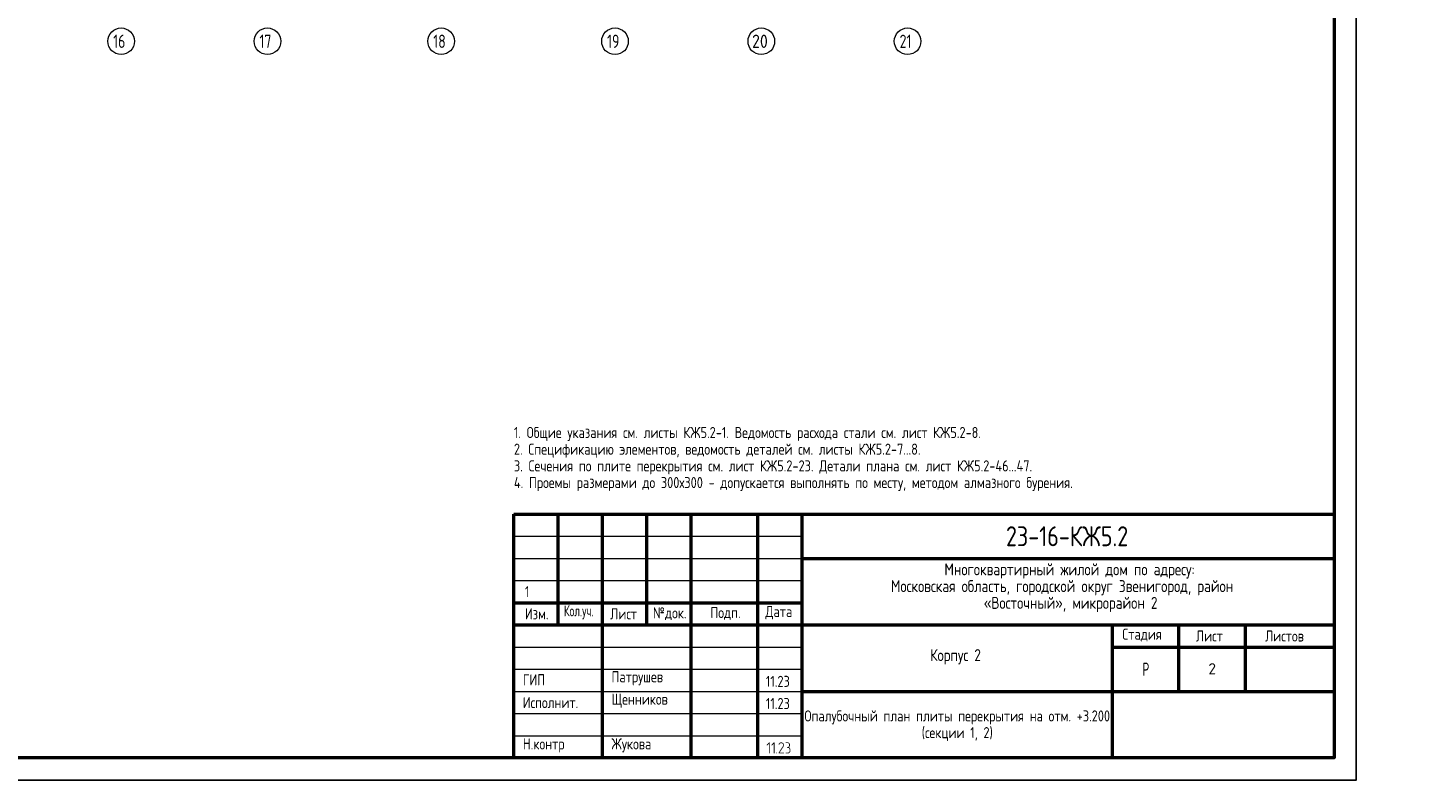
# Model space of a CAD drawing. Header units: millimetres. Extents: x 0 to 61017, y 0 to 42000.
# Tile 11 of 19: x 29440 to 61017, y 0 to 16970. Entities that reach past the tile are written whole.
import ezdxf

# ---------------------------------------------------------------- set-up
doc = ezdxf.new("R2010")
doc.units = ezdxf.units.MM
doc.linetypes.add('______5', pattern=[1100, 800, -100, 100, -100])
doc.layers.add('Standard', color=7, linetype='Continuous', lineweight=25)
doc.layers.add('Оси', color=40, linetype='______5', lineweight=18)
doc.styles.add('GOST 2.304-81', font='txt')
doc.styles.add('ISOCPEUR', font='txt')

msp = doc.modelspace()

# ---------------------------------------------------------------- hatches: boundary and pattern name
at = {"layer": 'Standard', "linetype": 'Continuous', "lineweight": 25, "transparency": 33554687}
for points in [[(46172, 610), (46172, 609), (46172, 608), (46172, 607), (46171, 606), (46171, 605), (46171, 605), (46170, 604), (46169, 603), (46168, 602), (46167, 602), (46165, 601), (46163, 601), (46163, 601), (46162, 601), (46161, 601), (46161, 602), (46160, 602), (46159, 602), (46158, 603), (46157, 603), (46156, 604), (46156, 605), (46155, 605), (46155, 606), (46155, 607), (46154, 608), (46154, 609), (46154, 610), (46154, 820), (46116, 782), (46115, 780), (46113, 780), (46112, 779), (46110, 779), (46108, 779), (46107, 780), (46105, 780), (46104, 782), (46102, 783), (46102, 785), (46101, 786), (46101, 788), (46101, 788), (46101, 789), (46101, 790), (46102, 790), (46102, 791), (46102, 792), (46103, 793), (46104, 794), (46157, 848), (46158, 849), (46160, 849), (46161, 850), (46163, 850), (46165, 850), (46166, 849), (46168, 849), (46169, 848), (46170, 847), (46170, 846), (46171, 846), (46171, 845), (46172, 844), (46172, 843), (46172, 842), (46172, 841)], [(46279, 610), (46279, 609), (46278, 608), (46278, 607), (46278, 606), (46278, 605), (46277, 605), (46277, 604), (46276, 603), (46275, 602), (46273, 602), (46272, 601), (46270, 601), (46269, 601), (46269, 601), (46268, 601), (46267, 602), (46266, 602), (46265, 602), (46265, 603), (46263, 603), (46263, 604), (46262, 605), (46262, 605), (46261, 606), (46261, 607), (46261, 608), (46261, 609), (46261, 610), (46261, 820), (46223, 782), (46221, 780), (46220, 780), (46218, 779), (46217, 779), (46215, 779), (46213, 780), (46212, 780), (46210, 782), (46209, 783), (46208, 785), (46208, 786), (46208, 788), (46208, 788), (46208, 789), (46208, 790), (46208, 790), (46209, 791), (46209, 792), (46210, 793), (46210, 794), (46263, 848), (46265, 849), (46266, 849), (46268, 850), (46269, 850), (46271, 850), (46273, 849), (46274, 849), (46276, 848), (46276, 847), (46277, 846), (46277, 846), (46278, 845), (46278, 844), (46278, 843), (46279, 842), (46279, 841)], [(46482, 601), (46376, 601), (46375, 601), (46373, 602), (46371, 603), (46370, 604), (46369, 606), (46368, 607), (46367, 609), (46367, 611), (46367, 612), (46368, 613), (46368, 614), (46369, 615), (46466, 763), (46470, 770), (46473, 776), (46474, 779), (46474, 782), (46475, 786), (46475, 789), (46475, 791), (46475, 793), (46474, 795), (46474, 798), (46473, 800), (46473, 802), (46472, 804), (46471, 805), (46470, 807), (46469, 809), (46468, 811), (46467, 813), (46465, 814), (46464, 816), (46462, 818), (46460, 819), (46459, 821), (46457, 822), (46455, 823), (46453, 824), (46451, 826), (46449, 827), (46447, 828), (46445, 828), (46443, 829), (46441, 830), (46439, 831), (46436, 831), (46434, 831), (46432, 832), (46430, 832), (46428, 832), (46424, 832), (46421, 831), (46418, 831), (46416, 830), (46413, 829), (46410, 828), (46407, 827), (46405, 825), (46402, 823), (46400, 821), (46397, 819), (46395, 816), (46393, 813), (46391, 809), (46389, 806), (46388, 802), (46387, 800), (46386, 799), (46385, 798), (46384, 798), (46384, 797), (46382, 797), (46381, 796), (46380, 796), (46378, 796), (46376, 797), (46374, 797), (46373, 798), (46372, 799), (46372, 800), (46371, 800), (46371, 801), (46371, 802), (46370, 803), (46370, 804), (46370, 805), (46371, 808), (46372, 811), (46373, 813), (46374, 816), (46375, 818), (46376, 820), (46378, 823), (46379, 825), (46380, 827), (46382, 829), (46383, 831), (46385, 832), (46387, 834), (46388, 836), (46390, 837), (46392, 839), (46394, 840), (46398, 843), (46401, 844), (46405, 846), (46409, 848), (46413, 849), (46418, 849), (46422, 850), (46427, 850), (46430, 850), (46433, 850), (46436, 849), (46439, 849), (46442, 848), (46445, 848), (46448, 847), (46451, 846), (46454, 845), (46456, 843), (46459, 842), (46462, 840), (46464, 839), (46467, 837), (46470, 835), (46472, 833), (46475, 830), (46477, 828), (46479, 825), (46481, 823), (46483, 820), (46485, 818), (46487, 815), (46488, 812), (46489, 810), (46490, 807), (46491, 804), (46492, 801), (46492, 798), (46493, 795), (46493, 792), (46493, 789), (46493, 784), (46492, 780), (46492, 776), (46490, 772), (46490, 770), (46489, 767), (46488, 765), (46487, 763), (46486, 760), (46484, 758), (46483, 755), (46481, 753), (46393, 619), (46482, 619), (46484, 619), (46486, 618), (46487, 618), (46488, 616), (46490, 615), (46491, 613), (46491, 612), (46491, 610), (46491, 609), (46491, 607), (46490, 606), (46489, 604), (46488, 603), (46488, 603), (46487, 602), (46486, 602), (46485, 602), (46484, 601), (46483, 601)], [(46605, 737), (46608, 736), (46611, 734), (46614, 732), (46616, 730), (46619, 727), (46621, 724), (46623, 722), (46625, 718), (46627, 715), (46629, 712), (46630, 708), (46632, 705), (46633, 701), (46633, 697), (46634, 694), (46634, 690), (46634, 655), (46634, 652), (46633, 649), (46633, 646), (46633, 644), (46632, 641), (46631, 639), (46631, 636), (46630, 634), (46629, 632), (46627, 629), (46626, 627), (46625, 625), (46623, 623), (46622, 621), (46620, 619), (46618, 617), (46616, 615), (46614, 613), (46612, 611), (46610, 610), (46608, 609), (46605, 607), (46603, 606), (46601, 605), (46598, 604), (46596, 603), (46594, 603), (46591, 602), (46588, 602), (46586, 602), (46583, 601), (46580, 601), (46536, 601), (46534, 601), (46532, 602), (46531, 603), (46529, 604), (46528, 605), (46528, 607), (46527, 608), (46527, 610), (46527, 611), (46528, 613), (46528, 614), (46529, 616), (46530, 616), (46530, 617), (46531, 618), (46532, 618), (46533, 619), (46534, 619), (46535, 619), (46536, 619), (46580, 619), (46584, 619), (46588, 620), (46591, 620), (46594, 622), (46597, 623), (46600, 625), (46603, 627), (46606, 629), (46608, 632), (46610, 635), (46612, 638), (46613, 641), (46615, 644), (46615, 647), (46616, 651), (46616, 655), (46616, 690), (46616, 694), (46615, 697), (46615, 701), (46613, 704), (46612, 707), (46610, 710), (46608, 713), (46606, 715), (46603, 718), (46600, 720), (46597, 722), (46594, 723), (46591, 724), (46588, 725), (46584, 726), (46580, 726), (46571, 726), (46569, 726), (46568, 726), (46566, 727), (46565, 728), (46564, 730), (46563, 731), (46563, 733), (46563, 735), (46563, 736), (46563, 737), (46564, 738), (46565, 740), (46565, 741), (46566, 742), (46567, 742), (46567, 743), (46568, 743), (46569, 743), (46570, 743), (46571, 743), (46575, 743), (46579, 744), (46582, 745), (46585, 746), (46588, 747), (46591, 749), (46594, 751), (46597, 754), (46599, 756), (46601, 759), (46603, 762), (46604, 765), (46606, 768), (46606, 772), (46607, 775), (46607, 779), (46607, 797), (46607, 800), (46606, 804), (46606, 807), (46604, 810), (46603, 814), (46601, 816), (46599, 819), (46597, 822), (46594, 824), (46591, 826), (46588, 828), (46585, 830), (46582, 831), (46579, 832), (46575, 832), (46571, 832), (46536, 832), (46534, 832), (46532, 833), (46531, 834), (46529, 835), (46528, 836), (46528, 838), (46527, 839), (46527, 841), (46527, 842), (46528, 844), (46528, 845), (46529, 847), (46530, 847), (46530, 848), (46531, 849), (46532, 849), (46533, 850), (46534, 850), (46535, 850), (46536, 850), (46571, 850), (46574, 850), (46577, 850), (46580, 849), (46582, 849), (46585, 849), (46587, 848), (46590, 847), (46592, 846), (46594, 845), (46597, 844), (46599, 843), (46601, 841), (46603, 840), (46605, 838), (46607, 836), (46609, 835), (46611, 833), (46613, 831), (46614, 829), (46616, 826), (46617, 824), (46619, 822), (46620, 820), (46621, 817), (46622, 815), (46622, 812), (46623, 810), (46624, 807), (46624, 805), (46624, 802), (46625, 799), (46625, 797), (46625, 779), (46625, 773), (46625, 772), (46625, 771), (46625, 770), (46624, 770), (46624, 768), (46624, 767), (46623, 767), (46623, 766), (46623, 764), (46622, 761), (46621, 759), (46620, 756), (46618, 753), (46617, 751), (46615, 749), (46614, 746), (46612, 744), (46610, 742), (46608, 740)], [(46323, 619), (46324, 619), (46326, 618), (46327, 618), (46329, 616), (46330, 615), (46331, 613), (46332, 612), (46332, 610), (46332, 609), (46331, 607), (46330, 606), (46329, 604), (46329, 603), (46328, 603), (46327, 602), (46327, 602), (46326, 602), (46325, 601), (46324, 601), (46323, 601), (46321, 601), (46319, 602), (46317, 603), (46316, 604), (46315, 605), (46314, 607), (46314, 608), (46314, 610), (46314, 611), (46314, 613), (46315, 614), (46316, 616), (46317, 616), (46317, 617), (46318, 618), (46319, 618), (46320, 619), (46321, 619), (46322, 619)]]:
    msp.add_hatch(color=7, dxfattribs=at).paths.add_polyline_path(points, flags=16)

# ---------------------------------------------------------------- linework, layer by layer
at = {"layer": 'Standard', "color": 7, "linetype": 'Continuous', "lineweight": 50, "transparency": 33554687}
for p, q in [((40400, 500), (40400, 6000)), ((40400, 6000), (58900, 6000)), ((41400, 3500), (41400, 6000)), ((42400, 500), (42400, 6000)), ((43400, 3500), (43400, 6000)), ((44400, 500), (44400, 6000)), ((45900, 500), (45900, 6000)), ((46900, 500), (46900, 6000)), ((46900, 5000), (58900, 5000)), ((40400, 4000), (46900, 4000)), ((40400, 4000), (46900, 4000)), ((40400, 3500), (46900, 3500)), ((40400, 3500), (46900, 3500)), ((46900, 3500), (58900, 3500)), ((53900, 2000), (53900, 3500)), ((55400, 2000), (55400, 3500)), ((56900, 2000), (56900, 3500)), ((53900, 3000), (58900, 3000)), ((46900, 2000), (58900, 2000)), ((53900, 500), (53900, 2000)), ((53900, 500), (53900, 2000))]:
    msp.add_line(p, q, dxfattribs=at)
at = {"layer": 'Standard', "color": 7, "linetype": 'Continuous', "lineweight": 25, "transparency": 33554687}
for p, q in [((58900, 500), (58900, 6000)), ((40400, 500), (58900, 500)), ((40400, 500), (58900, 500)), ((40400, 500), (58900, 500))]:
    msp.add_line(p, q, dxfattribs=at)
at = {"layer": 'Standard', "color": 7, "linetype": 'Continuous', "lineweight": 13, "transparency": 33554687}
for p, q in [((40400, 5500), (46900, 5500)), ((40400, 5000), (46900, 5000)), ((40400, 4500), (46900, 4500)), ((40400, 3000), (46900, 3000)), ((40400, 2500), (46900, 2500)), ((40400, 2500), (46900, 2500)), ((40400, 2000), (46900, 2000)), ((40400, 2000), (46900, 2000)), ((40400, 1500), (46900, 1500)), ((40400, 1000), (46900, 1000))]:
    msp.add_line(p, q, dxfattribs=at)
msp.add_lwpolyline([(0, 0), (59400, 0), (59400, 42000), (0, 42000), (0, 0)], close=True, dxfattribs=at)
for points in [[(0, 42000), (0, 0), (59400, 0), (59400, 42000), (0, 42000)], [(59400, 42000), (0, 42000), (0, 0), (59400, 0), (59400, 42000)]]:
    msp.add_lwpolyline(points, dxfattribs=at)
at = {"layer": 'Standard', "color": 7, "linetype": 'Continuous', "lineweight": 25, "transparency": 33554687}
for points in [[(0, 42000), (0, 0), (59400, 0), (59400, 42000), (0, 42000)], [(58900, 6000), (40400, 6000), (40400, 500), (58900, 500), (58900, 6000)]]:
    msp.add_lwpolyline(points, dxfattribs=at)
at = {"layer": 'Standard', "color": 7, "linetype": 'Continuous', "lineweight": 50, "transparency": 33554687}
msp.add_lwpolyline([(2000, 41500), (58900, 41500), (58900, 500), (2000, 500), (2000, 41500)], close=True, dxfattribs=at)
at = {"layer": 'Оси', "color": 7, "linetype": 'Continuous', "lineweight": 13, "transparency": 33554687}
for centre in [(31540, 16670), (34840, 16670), (38760, 16670), (42680, 16670), (45980, 16670), (49280, 16670)]:
    msp.add_circle(centre, 300, dxfattribs=at)

# ---------------------------------------------------------------- texts
at = {"layer": 'Standard', "color": 7, "linetype": 'Continuous', "lineweight": 25, "transparency": 33554687, "attachment_point": 7}
for s, insert, char_height, width, style in [('\\W0.75;21', (49100, 16520), 300, 472.29, 'ISOCPEUR'), ('Многоквартирный\\~жилой\\~дом\\~по\\~адресу:\\~', (50110, 4545), 270, 5717.07, 'GOST 2.304-81'), ('1', (40648, 4125), 250, 231.56, 'GOST 2.304-81'), ('Московская\\~область,\\~городской\\~округ\\~Звенигород,\\~район\\~', (48904, 4167), 270, 8136.21, 'GOST 2.304-81'), ('«Восточный»,\\~микрорайон\\~2', (50997, 3789), 270, 3952.82, 'GOST 2.304-81'), ('Изм.', (40648, 3625), 250, 631.15, 'GOST 2.304-81'), ('\\W0.83;Кол.уч.', (41527, 3625), 250, 799.96, 'GOST 2.304-81'), ('Лист', (42571, 3625), 250, 782.23, 'GOST 2.304-81'), ('№док.', (43535, 3607), 250, 853.39, 'GOST 2.304-81'), ('Подп.', (44831, 3614), 250, 764.53, 'GOST 2.304-81'), ('Дата', (46073, 3625), 250, 782.22, 'GOST 2.304-81'), ('Стадия', (54121, 3125), 250, 1031.11, 'GOST 2.304-81'), ('Лист', (55784, 3125), 250, 782.22, 'GOST 2.304-81'), ('Листов', (57343, 3125), 250, 1066.5, 'GOST 2.304-81'), ('Корпус\\~2', (49788, 2610), 270, 1362.87, 'GOST 2.304-81'), ('\\W0.77;Р', (54577, 2350), 300, 262.92, 'GOST 2.304-81'), ('ГИП', (40600, 2137), 250, 586.8, 'GOST 2.304-81'), ('Патрушев', (42600, 2137), 250, 1386.36, 'GOST 2.304-81'), ('11.23', (46083, 2101), 250, 693.37, 'GOST 2.304-81'), ('Исполнит.', (40600, 1622), 250, 1386.36, 'GOST 2.304-81'), ('Щенников', (42600, 1631), 250, 1333.08, 'GOST 2.304-81'), ('11.23', (46083, 1601), 250, 693.37, 'GOST 2.304-81'), ('Н.контр', (40600, 622), 250, 1102.08, 'GOST 2.304-81'), ('Жукова', (42600, 622), 250, 1031.11, 'GOST 2.304-81')]:
    msp.add_mtext(s, dxfattribs=dict(at, insert=insert, char_height=char_height, width=width, style=style))
at = {"layer": 'Standard', "color": 7, "linetype": 'Continuous', "lineweight": 25, "transparency": 33554687, "char_height": 250, "line_spacing_factor": 0.903614}
for s, insert, width, attachment_point in [('\\A1;{\\fGOST 2.304-81|i0|b0;\\H250.000000;\\W1.000000;\\C7;1. Общие указания см. листы КЖ5.2-1. Ведомость расхода стали см. лист КЖ5.2-8.}\\P{\\fGOST 2.304-81|i0|b0;\\H250.000000;\\W1.000000;\\C7;2. Спецификацию элементов, ведомость деталей см. листы КЖ5.2-7...8.}\\P{\\fGOST 2.304-81|i0|b0;\\H250.000000;\\W1.000000;\\C7;3. Сечения по плите перекрытия см. лист КЖ5.2-23. Детали плана см. лист КЖ5.2-46...47.}\\P{\\fGOST 2.304-81|i0|b0;\\H250.000000;\\W1.000000;\\C7;4. Проемы размерами до 300х300 - допускается выполнять по месту, методом алмазного бурения.}\\P', (40400, 7967), 15666.88, 1), ('\\A1;{\\fGOST 2.304-81|i0|b0;\\H250.000000;\\W1.000000;\\C7;Опалубочный план плиты перекрытия на отм. +3.200}\\P{\\fGOST 2.304-81|i0|b0;\\H250.000000;\\W1.000000;\\C7;(секции 1, 2)}\\P', (50400, 1571), 8316.88, 2)]:
    msp.add_mtext(s, dxfattribs=dict(at, insert=insert, width=width, attachment_point=attachment_point))
at = {"layer": 'Standard', "color": 7, "linetype": 'Continuous', "lineweight": 50, "transparency": 33554687, "insert": (51498, 5275), "char_height": 450, "width": 3038.67, "attachment_point": 7, "style": 'GOST 2.304-81'}
msp.add_mtext('23-16-КЖ5.2', dxfattribs=at)
at = {"layer": 'Standard', "color": 7, "linetype": 'Continuous', "lineweight": 13, "transparency": 33554687, "insert": (56150, 2510), "char_height": 250, "width": 272.22, "attachment_point": 5, "style": 'ISOCPEUR'}
msp.add_mtext('\\A1;{\\fISOCPEUR|i0|b0;\\H250.000000;\\W1.000000;\\C7;2}\\P', dxfattribs=at)
at = {"layer": 'Оси', "color": 7, "linetype": 'Continuous', "lineweight": 25, "transparency": 33554687, "char_height": 300, "attachment_point": 7, "style": 'ISOCPEUR'}
for s, insert, width in [('\\W0.75;16', (31360, 16520), 472.29), ('\\W0.75;17', (34660, 16520), 472.29), ('\\W0.75;18', (38580, 16520), 472.28), ('\\W0.75;19', (42500, 16520), 472.29), ('\\W0.87;20', (45770, 16520), 550.81)]:
    msp.add_mtext(s, dxfattribs=dict(at, insert=insert, width=width))

doc.saveas('drawing.dxf')
